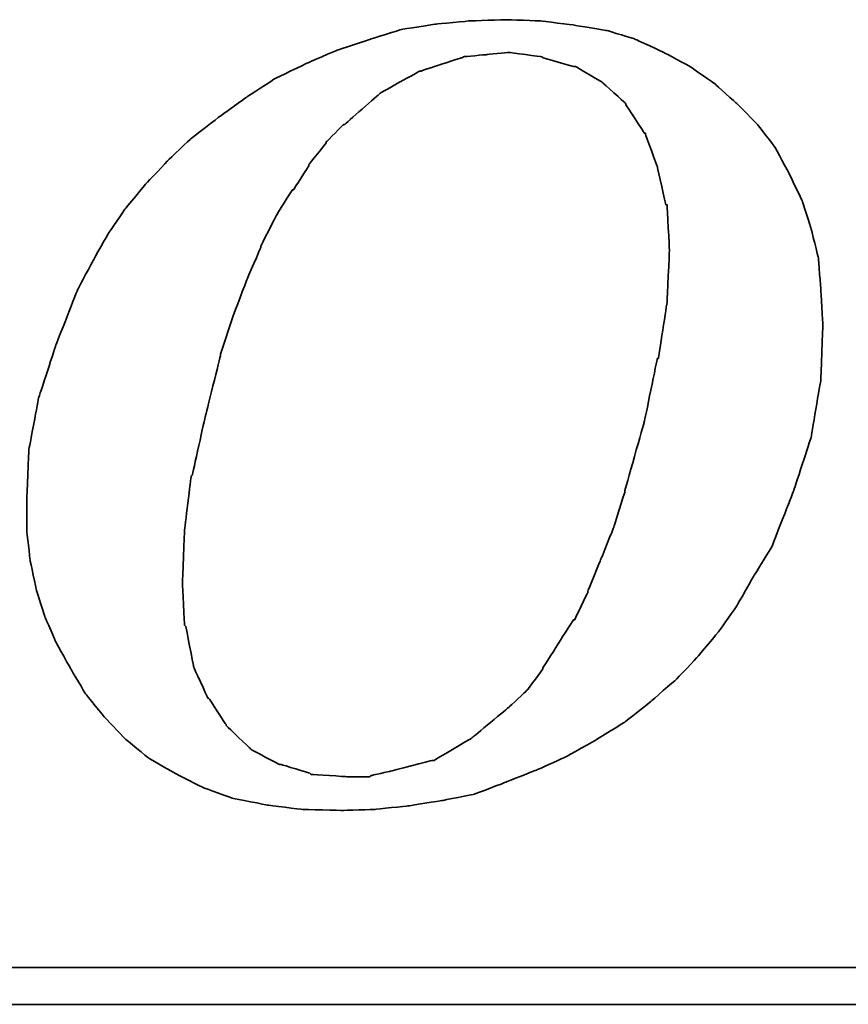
# Model space of a CAD drawing. Header units: millimetres. Extents: x 0 to 179, y 4 to 115.
# Tile 48 of 59: x 163.854 to 164.749, y 59.602 to 60.665. Entities that reach past the tile are written whole.
import ezdxf

# ---------------------------------------------------------------- set-up
doc = ezdxf.new("R2010")
doc.units = ezdxf.units.MM
doc.header["$LTSCALE"] = 0.1
doc.layers.add('DIM', color=4, linetype='CONTINUOUS')
doc.layers.add('layer 1', color=7, linetype='CONTINUOUS')

# ---------------------------------------------------------------- blocks, each defined once
blk = doc.blocks.new('TBI MOTION logo(完整正式版)')
at = {"layer": 'layer 1', "color": 22, "lineweight": 35}
for points, knots in [([(35.79625, -6.98375), (35.79625, -6.98375), (36.23125, -7.43875), (36.23125, -7.43875), (36.23125, -7.43875), (36.23125, -7.43875), (36.75625, -7.87125), (36.75625, -7.87125), (36.75625, -7.87125), (36.75625, -7.87125), (37.33125, -8.20375), (37.33125, -8.20375), (37.33125, -8.20375), (37.33125, -8.20375), (37.95625, -8.51875), (37.95625, -8.51875), (37.95625, -8.51875), (37.95625, -8.51875), (38.62625, -8.75875), (38.62625, -8.75875), (38.62625, -8.75875), (38.62625, -8.75875), (39.37125, -8.90375), (39.37125, -8.90375), (39.37125, -8.90375), (39.37125, -8.90375), (40.14125, -8.99875), (40.14125, -8.99875), (40.14125, -8.99875), (40.14125, -8.99875), (41.02625, -9.02375), (41.02625, -9.02375), (41.02625, -9.02375), (41.02625, -9.02375), (41.74625, -8.99875), (41.74625, -8.99875), (41.74625, -8.99875), (41.74625, -8.99875), (42.46625, -8.92375), (42.46625, -8.92375), (42.46625, -8.92375), (42.46625, -8.92375), (43.21125, -8.80625), (43.21125, -8.80625), (43.21125, -8.80625), (43.21125, -8.80625), (43.93125, -8.66375), (43.93125, -8.66375), (43.93125, -8.66375), (43.93125, -8.66375), (44.62625, -8.39875), (44.62625, -8.39875), (44.62625, -8.39875), (44.62625, -8.39875), (45.29625, -8.13375), (45.29625, -8.13375), (45.29625, -8.13375), (45.29625, -8.13375), (45.94625, -7.84375), (45.94625, -7.84375), (45.94625, -7.84375), (45.94625, -7.84375), (46.61625, -7.46375), (46.61625, -7.46375), (46.61625, -7.46375), (46.61625, -7.46375), (47.24125, -7.07875), (47.24125, -7.07875), (47.24125, -7.07875), (47.24125, -7.07875), (47.81625, -6.62375), (47.81625, -6.62375), (47.81625, -6.62375), (47.81625, -6.62375), (48.36875, -6.14375), (48.36875, -6.14375), (48.36875, -6.14375), (48.36875, -6.14375), (48.84625, -5.64125), (48.84625, -5.64125), (48.84625, -5.64125), (48.84625, -5.64125), (49.32625, -5.06375), (49.32625, -5.06375), (49.32625, -5.06375), (49.32625, -5.06375), (49.71125, -4.51374), (49.71125, -4.51374), (49.71125, -4.51374), (49.71125, -4.51374), (50.09625, -3.83874), (50.09625, -3.83874), (50.09625, -3.83874), (50.09625, -3.83874), (50.48125, -3.21374), (50.48125, -3.21374), (50.48125, -3.21374), (50.48125, -3.21374), (50.96125, -1.99125), (50.96125, -1.99125), (50.96125, -1.99125), (50.96125, -1.99125), (51.34375, -0.81875), (51.34375, -0.81875), (51.34375, -0.81875), (51.34375, -0.81875), (51.56125, 0.45624), (51.56125, 0.45624), (51.56125, 0.45624), (51.56125, 0.45624), (51.60625, 1.67624), (51.60625, 1.67624), (51.60625, 1.67624), (51.60625, 1.67624), (51.56125, 2.44625), (51.56125, 2.44625), (51.56125, 2.44625), (51.56125, 2.44625), (51.51125, 3.14125), (51.51125, 3.14125), (51.51125, 3.14125), (51.51125, 3.14125), (51.34375, 3.81125), (51.34375, 3.81125), (51.34375, 3.81125), (51.34375, 3.81125), (51.15125, 4.41125), (51.15125, 4.41125), (51.15125, 4.41125), (51.15125, 4.41125), (50.86125, 5.01125), (50.86125, 5.01125), (50.86125, 5.01125), (50.86125, 5.01125), (50.55125, 5.58875), (50.55125, 5.58875), (50.55125, 5.58875), (50.55125, 5.58875), (50.16625, 6.09125), (50.16625, 6.09125), (50.16625, 6.09125), (50.16625, 6.09125), (49.71125, 6.54875), (49.71125, 6.54875), (49.71125, 6.54875), (49.71125, 6.54875), (49.23125, 6.98125), (49.23125, 6.98125), (49.23125, 6.98125), (49.23125, 6.98125), (48.67875, 7.36625), (48.67875, 7.36625), (48.67875, 7.36625), (48.67875, 7.36625), (48.10375, 7.67625), (48.10375, 7.67625), (48.10375, 7.67625), (48.10375, 7.67625), (47.48125, 7.96375), (47.48125, 7.96375), (47.48125, 7.96375), (47.48125, 7.96375), (46.85625, 8.15625), (46.85625, 8.15625), (46.85625, 8.15625), (46.85625, 8.15625), (46.13625, 8.27624), (46.13625, 8.27624), (46.13625, 8.27624), (46.13625, 8.27624), (45.39125, 8.37125), (45.39125, 8.37125), (45.39125, 8.37125), (45.39125, 8.37125), (44.62625, 8.39624), (44.62625, 8.39624), (44.62625, 8.39624), (44.62625, 8.39624), (43.83625, 8.37125), (43.83625, 8.37125), (43.83625, 8.37125), (43.83625, 8.37125), (43.09125, 8.30125), (43.09125, 8.30125), (43.09125, 8.30125), (43.09125, 8.30125), (42.32125, 8.18125), (42.32125, 8.18125), (42.32125, 8.18125), (42.32125, 8.18125), (41.62875, 7.96375), (41.62875, 7.96375), (41.62875, 7.96375), (41.62875, 7.96375), (40.90625, 7.72625), (40.90625, 7.72625), (40.90625, 7.72625), (40.90625, 7.72625), (40.23624, 7.43625), (40.23624, 7.43625), (40.23624, 7.43625), (40.23624, 7.43625), (39.54124, 7.10125), (39.54124, 7.10125), (39.54124, 7.10125), (39.54124, 7.10125), (38.91625, 6.69125), (38.91625, 6.69125), (38.91625, 6.69125), (38.91625, 6.69125), (38.31625, 6.26125), (38.31625, 6.26125), (38.31625, 6.26125), (38.31625, 6.26125), (37.69125, 5.78125), (37.69125, 5.78125), (37.69125, 5.78125), (37.69125, 5.78125), (37.18625, 5.30125), (37.18625, 5.30125), (37.18625, 5.30125), (37.18625, 5.30125), (36.70625, 4.79624), (36.70625, 4.79624), (36.70625, 4.79624), (36.70625, 4.79624), (36.23125, 4.22125), (36.23125, 4.22125), (36.23125, 4.22125), (36.23125, 4.22125), (35.87124, 3.69375), (35.87124, 3.69375), (35.87124, 3.69375), (35.87124, 3.69375), (35.53125, 3.09125), (35.53125, 3.09125), (35.53125, 3.09125), (35.53125, 3.09125), (35.19875, 2.47125), (35.19875, 2.47125), (35.19875, 2.47125), (35.19875, 2.47125), (34.71625, 1.24625), (34.71625, 1.24625), (34.71625, 1.24625), (34.71625, 1.24625), (34.33125, 0.06874), (34.33125, 0.06874), (34.33125, 0.06874), (34.33125, 0.06874), (34.11625, -1.07875), (34.11625, -1.07875), (34.11625, -1.07875), (34.11625, -1.07875), (34.07125, -2.15875), (34.07125, -2.15875), (34.07125, -2.15875), (34.07125, -2.15875), (34.07125, -2.85375), (34.07125, -2.85375), (34.07125, -2.85375), (34.07125, -2.85375), (34.14125, -3.50375), (34.14125, -3.50375), (34.14125, -3.50375), (34.14125, -3.50375), (34.28625, -4.17375), (34.28625, -4.17375), (34.28625, -4.17375), (34.28625, -4.17375), (34.47625, -4.77624), (34.47625, -4.77624), (34.47625, -4.77624), (34.47625, -4.77624), (34.71625, -5.32625), (34.71625, -5.32625), (34.71625, -5.32625), (34.71625, -5.32625), (35.05375, -5.92875), (35.05375, -5.92875), (35.05375, -5.92875), (35.05375, -5.92875), (35.36375, -6.45375), (35.36375, -6.45375), (35.36375, -6.45375), (35.36375, -6.45375), (35.79625, -6.98375), (35.79625, -6.98375)], [0, 0, 0, 0, 0.01388889, 0.01388889, 0.01388889, 0.0138889, 0.02777778, 0.02777778, 0.02777778, 0.02777779, 0.04166667, 0.04166667, 0.04166667, 0.04166668, 0.05555556, 0.05555556, 0.05555556, 0.05555557, 0.06944444, 0.06944444, 0.06944444, 0.06944445, 0.08333333, 0.08333333, 0.08333333, 0.08333334, 0.09722222, 0.09722222, 0.09722222, 0.09722223, 0.11111111, 0.11111111, 0.11111111, 0.11111112, 0.125, 0.125, 0.125, 0.12500001, 0.13888889, 0.13888889, 0.13888889, 0.1388889, 0.15277778, 0.15277778, 0.15277778, 0.15277779, 0.16666667, 0.16666667, 0.16666667, 0.16666668, 0.18055556, 0.18055556, 0.18055556, 0.18055557, 0.19444444, 0.19444444, 0.19444444, 0.19444445, 0.20833333, 0.20833333, 0.20833333, 0.20833334, 0.22222222, 0.22222222, 0.22222222, 0.22222223, 0.23611111, 0.23611111, 0.23611111, 0.23611112, 0.25, 0.25, 0.25, 0.25000001, 0.26388889, 0.26388889, 0.26388889, 0.2638889, 0.27777778, 0.27777778, 0.27777778, 0.27777779, 0.29166667, 0.29166667, 0.29166667, 0.29166668, 0.30555556, 0.30555556, 0.30555556, 0.30555557, 0.31944444, 0.31944444, 0.31944444, 0.31944445, 0.33333333, 0.33333333, 0.33333333, 0.33333334, 0.34722222, 0.34722222, 0.34722222, 0.34722223, 0.36111111, 0.36111111, 0.36111111, 0.36111112, 0.375, 0.375, 0.375, 0.37500001, 0.38888889, 0.38888889, 0.38888889, 0.3888889, 0.40277778, 0.40277778, 0.40277778, 0.40277779, 0.41666667, 0.41666667, 0.41666667, 0.41666668, 0.43055556, 0.43055556, 0.43055556, 0.43055557, 0.44444444, 0.44444444, 0.44444444, 0.44444445, 0.45833333, 0.45833333, 0.45833333, 0.45833334, 0.47222222, 0.47222222, 0.47222222, 0.47222223, 0.48611111, 0.48611111, 0.48611111, 0.48611112, 0.5, 0.5, 0.5, 0.50000001, 0.51388889, 0.51388889, 0.51388889, 0.5138889, 0.52777778, 0.52777778, 0.52777778, 0.52777779, 0.54166667, 0.54166667, 0.54166667, 0.54166668, 0.55555556, 0.55555556, 0.55555556, 0.55555557, 0.56944444, 0.56944444, 0.56944444, 0.56944445, 0.58333333, 0.58333333, 0.58333333, 0.58333334, 0.59722222, 0.59722222, 0.59722222, 0.59722223, 0.61111111, 0.61111111, 0.61111111, 0.61111112, 0.625, 0.625, 0.625, 0.62500001, 0.63888889, 0.63888889, 0.63888889, 0.6388889, 0.65277778, 0.65277778, 0.65277778, 0.65277779, 0.66666667, 0.66666667, 0.66666667, 0.66666668, 0.68055556, 0.68055556, 0.68055556, 0.68055557, 0.69444444, 0.69444444, 0.69444444, 0.69444445, 0.70833333, 0.70833333, 0.70833333, 0.70833334, 0.72222222, 0.72222222, 0.72222222, 0.72222223, 0.73611111, 0.73611111, 0.73611111, 0.73611112, 0.75, 0.75, 0.75, 0.75000001, 0.76388889, 0.76388889, 0.76388889, 0.7638889, 0.77777778, 0.77777778, 0.77777778, 0.77777779, 0.79166667, 0.79166667, 0.79166667, 0.79166668, 0.80555556, 0.80555556, 0.80555556, 0.80555557, 0.81944444, 0.81944444, 0.81944444, 0.81944445, 0.83333333, 0.83333333, 0.83333333, 0.83333334, 0.84722222, 0.84722222, 0.84722222, 0.84722223, 0.86111111, 0.86111111, 0.86111111, 0.86111112, 0.875, 0.875, 0.875, 0.87500001, 0.88888889, 0.88888889, 0.88888889, 0.8888889, 0.90277778, 0.90277778, 0.90277778, 0.90277779, 0.91666667, 0.91666667, 0.91666667, 0.91666668, 0.93055556, 0.93055556, 0.93055556, 0.93055557, 0.94444444, 0.94444444, 0.94444444, 0.94444445, 0.95833333, 0.95833333, 0.95833333, 0.95833334, 0.97222222, 0.97222222, 0.97222222, 0.97222223, 0.98611111, 0.98611111, 0.98611111, 0.98611112, 1, 1, 1, 1]), ([(38.33875, 1.03124), (38.33875, 1.03124), (38.62625, 1.89625), (38.62625, 1.89625), (38.62625, 1.89625), (38.62625, 1.89625), (38.91625, 2.66375), (38.91625, 2.66375), (38.91625, 2.66375), (38.91625, 2.66375), (39.22625, 3.38125), (39.22625, 3.38125), (39.22625, 3.38125), (39.22625, 3.38125), (39.22625, 3.40624), (39.22625, 3.40624), (39.22625, 3.40624), (39.22625, 3.40624), (39.56124, 4.07624), (39.56124, 4.07624), (39.56124, 4.07624), (39.56124, 4.07624), (39.92125, 4.65125), (39.92125, 4.65125), (39.92125, 4.65125), (39.92125, 4.65125), (39.94625, 4.65125), (39.94625, 4.65125), (39.94625, 4.65125), (39.94625, 4.65125), (40.28125, 5.17875), (40.28125, 5.17875), (40.28125, 5.17875), (40.28125, 5.17875), (40.28125, 5.20375), (40.28125, 5.20375), (40.28125, 5.20375), (40.28125, 5.20375), (40.66875, 5.68625), (40.66875, 5.68625), (40.66875, 5.68625), (40.66875, 5.68625), (40.66875, 5.70625), (40.66875, 5.70625), (40.66875, 5.70625), (40.66875, 5.70625), (41.05124, 6.09125), (41.05124, 6.09125), (41.05124, 6.09125), (41.05124, 6.09125), (41.07625, 6.09125), (41.07625, 6.09125), (41.07625, 6.09125), (41.07625, 6.09125), (41.84125, 6.76625), (41.84125, 6.76625), (41.84125, 6.76625), (41.84125, 6.76625), (41.86625, 6.78625), (41.86625, 6.78625), (41.86625, 6.78625), (41.86625, 6.78625), (42.73125, 7.26624), (42.73125, 7.26624), (42.73125, 7.26624), (42.73125, 7.26624), (42.75625, 7.26624), (42.75625, 7.26624), (42.75625, 7.26624), (42.75625, 7.26624), (43.18625, 7.41125), (43.18625, 7.41125), (43.18625, 7.41125), (43.18625, 7.41125), (43.64125, 7.55625), (43.64125, 7.55625), (43.64125, 7.55625), (43.64125, 7.55625), (43.66625, 7.55625), (43.66625, 7.55625), (43.66625, 7.55625), (43.66625, 7.55625), (43.69125, 7.58124), (43.69125, 7.58124), (43.69125, 7.58124), (43.69125, 7.58124), (44.19125, 7.62625), (44.19125, 7.62625), (44.19125, 7.62625), (44.19125, 7.62625), (44.67125, 7.67625), (44.67125, 7.67625), (44.67125, 7.67625), (44.67125, 7.67625), (44.69625, 7.67625), (44.69625, 7.67625), (44.69625, 7.67625), (44.69625, 7.67625), (45.41875, 7.58124), (45.41875, 7.58124), (45.41875, 7.58124), (45.41875, 7.58124), (45.44125, 7.55625), (45.44125, 7.55625), (45.44125, 7.55625), (45.44125, 7.55625), (46.11125, 7.36625), (46.11125, 7.36625), (46.11125, 7.36625), (46.11125, 7.36625), (46.13625, 7.36625), (46.13625, 7.36625), (46.13625, 7.36625), (46.13625, 7.36625), (46.15875, 7.36625), (46.15875, 7.36625), (46.15875, 7.36625), (46.15875, 7.36625), (46.73625, 7.02624), (46.73625, 7.02624), (46.73625, 7.02624), (46.73625, 7.02624), (46.76125, 7.00624), (46.76125, 7.00624), (46.76125, 7.00624), (46.76125, 7.00624), (47.24125, 6.57124), (47.24125, 6.57124), (47.24125, 6.57124), (47.24125, 6.57124), (47.26625, 6.54875), (47.26625, 6.54875), (47.26625, 6.54875), (47.26625, 6.54875), (47.26625, 6.52375), (47.26625, 6.52375), (47.26625, 6.52375), (47.26625, 6.52375), (47.67375, 5.89875), (47.67375, 5.89875), (47.67375, 5.89875), (47.67375, 5.89875), (47.69625, 5.89875), (47.69625, 5.89875), (47.69625, 5.89875), (47.69625, 5.89875), (47.69625, 5.87625), (47.69625, 5.87625), (47.69625, 5.87625), (47.69625, 5.87625), (47.96125, 5.15625), (47.96125, 5.15625), (47.96125, 5.15625), (47.96125, 5.15625), (47.96125, 5.13125), (47.96125, 5.13125), (47.96125, 5.13125), (47.96125, 5.13125), (48.15125, 4.31875), (48.15125, 4.31875), (48.15125, 4.31875), (48.15125, 4.31875), (48.17625, 4.31875), (48.17625, 4.31875), (48.17625, 4.31875), (48.17625, 4.31875), (48.17625, 4.29125), (48.17625, 4.29125), (48.17625, 4.29125), (48.17625, 4.29125), (48.22625, 3.33125), (48.22625, 3.33125), (48.22625, 3.33125), (48.22625, 3.33125), (48.22625, 3.30875), (48.22625, 3.30875), (48.22625, 3.30875), (48.22625, 3.30875), (48.17625, 2.20624), (48.17625, 2.20624), (48.17625, 2.20624), (48.17625, 2.20624), (48.17625, 2.18124), (48.17625, 2.18124), (48.17625, 2.18124), (48.17625, 2.18124), (47.98375, 0.93624), (47.98375, 0.93624), (47.98375, 0.93624), (47.98375, 0.93624), (47.96125, 0.93624), (47.96125, 0.93624), (47.96125, 0.93624), (47.96125, 0.93624), (47.67375, -0.45874), (47.67375, -0.45874), (47.67375, -0.45874), (47.67375, -0.45874), (47.24125, -1.99125), (47.24125, -1.99125), (47.24125, -1.99125), (47.24125, -1.99125), (47.24125, -2.01874), (47.24125, -2.01874), (47.24125, -2.01874), (47.24125, -2.01874), (47.00125, -2.78375), (47.00125, -2.78375), (47.00125, -2.78375), (47.00125, -2.78375), (46.71125, -3.50375), (46.71125, -3.50375), (46.71125, -3.50375), (46.71125, -3.50375), (46.42625, -4.19875), (46.42625, -4.19875), (46.42625, -4.19875), (46.42625, -4.19875), (46.42625, -4.22375), (46.42625, -4.22375), (46.42625, -4.22375), (46.42625, -4.22375), (46.13625, -4.82374), (46.13625, -4.82374), (46.13625, -4.82374), (46.13625, -4.82374), (46.11125, -4.82374), (46.11125, -4.82374), (46.11125, -4.82374), (46.11125, -4.82374), (45.77625, -5.35125), (45.77625, -5.35125), (45.77625, -5.35125), (45.77625, -5.35125), (45.44125, -5.87875), (45.44125, -5.87875), (45.44125, -5.87875), (45.44125, -5.87875), (45.44125, -5.90375), (45.44125, -5.90375), (45.44125, -5.90375), (45.44125, -5.90375), (45.10625, -6.35875), (45.10625, -6.35875), (45.10625, -6.35875), (45.10625, -6.35875), (45.08125, -6.38375), (45.08125, -6.38375), (45.08125, -6.38375), (45.08125, -6.38375), (44.69625, -6.74375), (44.69625, -6.74375), (44.69625, -6.74375), (44.69625, -6.74375), (43.88375, -7.41625), (43.88375, -7.41625), (43.88375, -7.41625), (43.88375, -7.41625), (43.85625, -7.43875), (43.85625, -7.43875), (43.85625, -7.43875), (43.85625, -7.43875), (43.04125, -7.91875), (43.04125, -7.91875), (43.04125, -7.91875), (43.04125, -7.91875), (43.01625, -7.91875), (43.01625, -7.91875), (43.01625, -7.91875), (43.01625, -7.91875), (42.99625, -7.91875), (42.99625, -7.91875), (42.99625, -7.91875), (42.99625, -7.91875), (42.08125, -8.15875), (42.08125, -8.15875), (42.08125, -8.15875), (42.08125, -8.15875), (41.65125, -8.25625), (41.65125, -8.25625), (41.65125, -8.25625), (41.65125, -8.25625), (41.62875, -8.27875), (41.62875, -8.27875), (41.62875, -8.27875), (41.62875, -8.27875), (41.60125, -8.27875), (41.60125, -8.27875), (41.60125, -8.27875), (41.60125, -8.27875), (41.12125, -8.27875), (41.12125, -8.27875), (41.12125, -8.27875), (41.12125, -8.27875), (40.35624, -8.23125), (40.35624, -8.23125), (40.35624, -8.23125), (40.35624, -8.23125), (40.33125, -8.23125), (40.33125, -8.23125), (40.33125, -8.23125), (40.33125, -8.23125), (40.30625, -8.20375), (40.30625, -8.20375), (40.30625, -8.20375), (40.30625, -8.20375), (39.68375, -8.01375), (39.68375, -8.01375), (39.68375, -8.01375), (39.68375, -8.01375), (39.66124, -8.01375), (39.66124, -8.01375), (39.66124, -8.01375), (39.66124, -8.01375), (39.63625, -8.01375), (39.63625, -8.01375), (39.63625, -8.01375), (39.63625, -8.01375), (39.01125, -7.67875), (39.01125, -7.67875), (39.01125, -7.67875), (39.01125, -7.67875), (38.98875, -7.65375), (38.98875, -7.65375), (38.98875, -7.65375), (38.98875, -7.65375), (38.48625, -7.17375), (38.48625, -7.17375), (38.48625, -7.17375), (38.48625, -7.17375), (38.45875, -7.14875), (38.45875, -7.14875), (38.45875, -7.14875), (38.45875, -7.14875), (38.45875, -7.12875), (38.45875, -7.12875), (38.45875, -7.12875), (38.45875, -7.12875), (38.07625, -6.54875), (38.07625, -6.54875), (38.07625, -6.54875), (38.07625, -6.54875), (38.05125, -6.54875), (38.05125, -6.54875), (38.05125, -6.54875), (38.05125, -6.54875), (38.05125, -6.52875), (38.05125, -6.52875), (38.05125, -6.52875), (38.05125, -6.52875), (37.74125, -5.85375), (37.74125, -5.85375), (37.74125, -5.85375), (37.74125, -5.85375), (37.74125, -5.82875), (37.74125, -5.82875), (37.74125, -5.82875), (37.74125, -5.82875), (37.57375, -4.96875), (37.57375, -4.96875), (37.57375, -4.96875), (37.57375, -4.96875), (37.54625, -4.94375), (37.54625, -4.94375), (37.54625, -4.94375), (37.54625, -4.94375), (37.50125, -4.03375), (37.50125, -4.03375), (37.50125, -4.03375), (37.50125, -4.03375), (37.50125, -4.00875), (37.50125, -4.00875), (37.50125, -4.00875), (37.50125, -4.00875), (37.54625, -2.85375), (37.54625, -2.85375), (37.54625, -2.85375), (37.54625, -2.85375), (37.69125, -1.65875), (37.69125, -1.65875), (37.69125, -1.65875), (37.69125, -1.65875), (37.71624, -1.63375), (37.71624, -1.63375), (37.71624, -1.63375), (37.71624, -1.63375), (38.00375, -0.33875), (38.00375, -0.33875), (38.00375, -0.33875), (38.00375, -0.33875), (38.33875, 1.00624), (38.33875, 1.00624), (38.33875, 1.00624), (38.33875, 1.00624), (38.33875, 1.03124), (38.33875, 1.03124)], [0, 0, 0, 0, 0.01010101, 0.01010101, 0.01010101, 0.01010102, 0.02020202, 0.02020202, 0.02020202, 0.02020203, 0.03030303, 0.03030303, 0.03030303, 0.03030304, 0.04040404, 0.04040404, 0.04040404, 0.04040405, 0.05050505, 0.05050505, 0.05050505, 0.05050506, 0.06060606, 0.06060606, 0.06060606, 0.06060607, 0.07070707, 0.07070707, 0.07070707, 0.07070708, 0.08080808, 0.08080808, 0.08080808, 0.08080809, 0.09090909, 0.09090909, 0.09090909, 0.0909091, 0.1010101, 0.1010101, 0.1010101, 0.10101011, 0.11111111, 0.11111111, 0.11111111, 0.11111112, 0.12121212, 0.12121212, 0.12121212, 0.12121213, 0.13131313, 0.13131313, 0.13131313, 0.13131314, 0.14141414, 0.14141414, 0.14141414, 0.14141415, 0.15151515, 0.15151515, 0.15151515, 0.15151516, 0.16161616, 0.16161616, 0.16161616, 0.16161617, 0.17171717, 0.17171717, 0.17171717, 0.17171718, 0.18181818, 0.18181818, 0.18181818, 0.18181819, 0.19191919, 0.19191919, 0.19191919, 0.1919192, 0.2020202, 0.2020202, 0.2020202, 0.20202021, 0.21212121, 0.21212121, 0.21212121, 0.21212122, 0.22222222, 0.22222222, 0.22222222, 0.22222223, 0.23232323, 0.23232323, 0.23232323, 0.23232324, 0.24242424, 0.24242424, 0.24242424, 0.24242425, 0.25252525, 0.25252525, 0.25252525, 0.25252526, 0.26262626, 0.26262626, 0.26262626, 0.26262627, 0.27272727, 0.27272727, 0.27272727, 0.27272728, 0.28282828, 0.28282828, 0.28282828, 0.28282829, 0.29292929, 0.29292929, 0.29292929, 0.2929293, 0.3030303, 0.3030303, 0.3030303, 0.30303031, 0.31313131, 0.31313131, 0.31313131, 0.31313132, 0.32323232, 0.32323232, 0.32323232, 0.32323233, 0.33333333, 0.33333333, 0.33333333, 0.33333334, 0.34343434, 0.34343434, 0.34343434, 0.34343435, 0.35353535, 0.35353535, 0.35353535, 0.35353536, 0.36363636, 0.36363636, 0.36363636, 0.36363637, 0.37373737, 0.37373737, 0.37373737, 0.37373738, 0.38383838, 0.38383838, 0.38383838, 0.38383839, 0.39393939, 0.39393939, 0.39393939, 0.3939394, 0.4040404, 0.4040404, 0.4040404, 0.40404041, 0.41414141, 0.41414141, 0.41414141, 0.41414142, 0.42424242, 0.42424242, 0.42424242, 0.42424243, 0.43434343, 0.43434343, 0.43434343, 0.43434344, 0.44444444, 0.44444444, 0.44444444, 0.44444445, 0.45454545, 0.45454545, 0.45454545, 0.45454546, 0.46464646, 0.46464646, 0.46464646, 0.46464647, 0.47474747, 0.47474747, 0.47474747, 0.47474748, 0.48484848, 0.48484848, 0.48484848, 0.48484849, 0.49494949, 0.49494949, 0.49494949, 0.4949495, 0.50505051, 0.50505051, 0.50505051, 0.50505052, 0.51515152, 0.51515152, 0.51515152, 0.51515153, 0.52525253, 0.52525253, 0.52525253, 0.52525254, 0.53535354, 0.53535354, 0.53535354, 0.53535355, 0.54545455, 0.54545455, 0.54545455, 0.54545456, 0.55555556, 0.55555556, 0.55555556, 0.55555557, 0.56565657, 0.56565657, 0.56565657, 0.56565658, 0.57575758, 0.57575758, 0.57575758, 0.57575759, 0.58585859, 0.58585859, 0.58585859, 0.5858586, 0.5959596, 0.5959596, 0.5959596, 0.59595961, 0.60606061, 0.60606061, 0.60606061, 0.60606062, 0.61616162, 0.61616162, 0.61616162, 0.61616163, 0.62626263, 0.62626263, 0.62626263, 0.62626264, 0.63636364, 0.63636364, 0.63636364, 0.63636365, 0.64646465, 0.64646465, 0.64646465, 0.64646466, 0.65656566, 0.65656566, 0.65656566, 0.65656567, 0.66666667, 0.66666667, 0.66666667, 0.66666668, 0.67676768, 0.67676768, 0.67676768, 0.67676769, 0.68686869, 0.68686869, 0.68686869, 0.6868687, 0.6969697, 0.6969697, 0.6969697, 0.69696971, 0.70707071, 0.70707071, 0.70707071, 0.70707072, 0.71717172, 0.71717172, 0.71717172, 0.71717173, 0.72727273, 0.72727273, 0.72727273, 0.72727274, 0.73737374, 0.73737374, 0.73737374, 0.73737375, 0.74747475, 0.74747475, 0.74747475, 0.74747476, 0.75757576, 0.75757576, 0.75757576, 0.75757577, 0.76767677, 0.76767677, 0.76767677, 0.76767678, 0.77777778, 0.77777778, 0.77777778, 0.77777779, 0.78787879, 0.78787879, 0.78787879, 0.7878788, 0.7979798, 0.7979798, 0.7979798, 0.79797981, 0.80808081, 0.80808081, 0.80808081, 0.80808082, 0.81818182, 0.81818182, 0.81818182, 0.81818183, 0.82828283, 0.82828283, 0.82828283, 0.82828284, 0.83838384, 0.83838384, 0.83838384, 0.83838385, 0.84848485, 0.84848485, 0.84848485, 0.84848486, 0.85858586, 0.85858586, 0.85858586, 0.85858587, 0.86868687, 0.86868687, 0.86868687, 0.86868688, 0.87878788, 0.87878788, 0.87878788, 0.87878789, 0.88888889, 0.88888889, 0.88888889, 0.8888889, 0.8989899, 0.8989899, 0.8989899, 0.89898991, 0.90909091, 0.90909091, 0.90909091, 0.90909092, 0.91919192, 0.91919192, 0.91919192, 0.91919193, 0.92929293, 0.92929293, 0.92929293, 0.92929294, 0.93939394, 0.93939394, 0.93939394, 0.93939395, 0.94949495, 0.94949495, 0.94949495, 0.94949496, 0.95959596, 0.95959596, 0.95959596, 0.95959597, 0.96969697, 0.96969697, 0.96969697, 0.96969698, 0.97979798, 0.97979798, 0.97979798, 0.97979799, 0.98989899, 0.98989899, 0.98989899, 0.989899, 1, 1, 1, 1]), ([(75.90875, -9.47875), (75.90875, -9.47875), (75.90875, -12.28625), (75.90875, -12.28625), (75.90875, -12.28625), (75.90875, -12.28625), (75.90875, -12.47875), (75.90875, -12.47875), (75.90875, -12.47875), (75.90875, -12.47875), (75.71625, -12.47875), (75.71625, -12.47875), (75.71625, -12.47875), (75.71625, -12.47875), (-88.32875, -12.47875), (-88.32875, -12.47875), (-88.32875, -12.47875), (-88.32875, -12.47875), (-88.32875, -13.29375), (-88.32875, -13.29375), (-88.32875, -13.29375), (-88.32875, -13.29375), (82.89125, -13.29375), (82.89125, -13.29375), (82.89125, -13.29375), (82.89125, -13.29375), (75.90875, -9.47875), (75.90875, -9.47875)], [0, 0, 0, 0, 0.14285714, 0.14285714, 0.14285714, 0.14285715, 0.28571429, 0.28571429, 0.28571429, 0.2857143, 0.42857143, 0.42857143, 0.42857143, 0.42857144, 0.57142857, 0.57142857, 0.57142857, 0.57142858, 0.71428571, 0.71428571, 0.71428571, 0.71428572, 0.85714286, 0.85714286, 0.85714286, 0.85714287, 1, 1, 1, 1])]:
    blk.add_open_spline(points, degree=3, knots=knots, dxfattribs=at)

msp = doc.modelspace()

# ---------------------------------------------------------------- block references
at = {"layer": 'DIM', "color": 7, "xscale": 0.0490385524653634, "yscale": 0.0490385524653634, "zscale": 0.0490385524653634}
msp.add_blockref('TBI MOTION logo(完整正式版)', (162.1911, 60.2535), dxfattribs=at)

doc.saveas('drawing.dxf')
